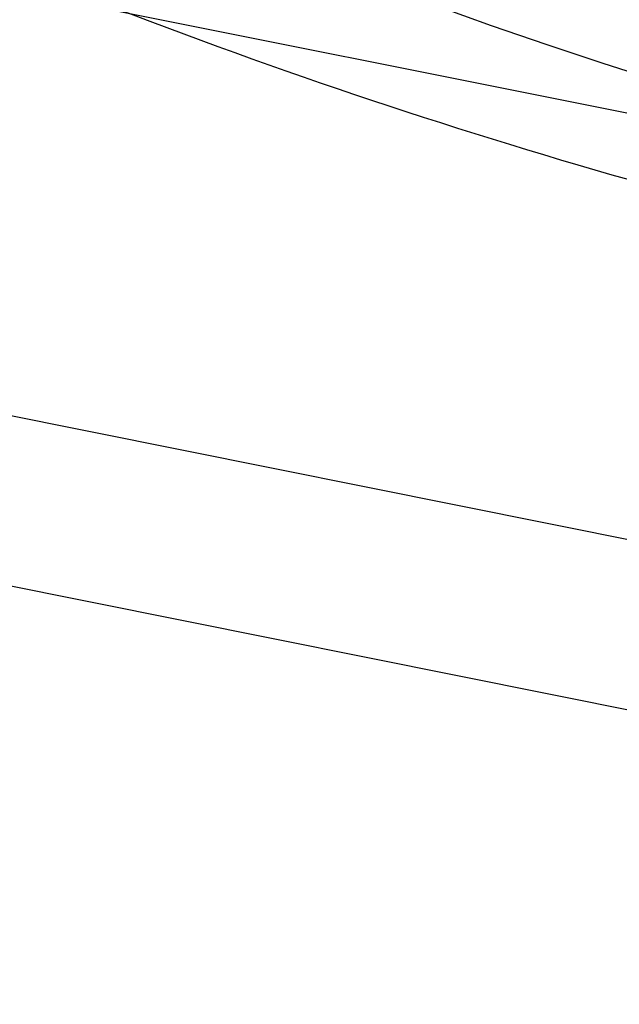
# Model space of a CAD drawing. Header units: millimetres. Extents: x 591 to 936, y 334 to 746.
# Tile 180 of 256: x 634.729 to 634.985, y 673.984 to 674.405. Entities that reach past the tile are written whole.
import ezdxf

# ---------------------------------------------------------------- set-up
doc = ezdxf.new("R2010")
doc.units = ezdxf.units.MM

msp = doc.modelspace()

# ---------------------------------------------------------------- linework, layer by layer
at = {"color": 7, "linetype": 'Continuous', "lineweight": 25}
for p, q in [((634.66755, 674.42932), (636.85131, 673.99071)), ((637.01859, 673.77484), (634.60655, 674.2593)), ((639.09881, 673.28433), (634.59517, 674.18889))]:
    msp.add_line(p, q, dxfattribs=at)
msp.add_circle((635.61255, 676.33863), 2.05258, dxfattribs=at)
for centre, radius, start, end in [((635.72556, 677.03879), 3.24969, 68.9076, 248.08493), ((635.72614, 677.04225), 2.99972, 68.90762, 248.08492), ((635.71476, 676.97184), 2.99972, 68.90762, 248.08492)]:
    msp.add_arc(centre, radius, start, end, dxfattribs=at)
msp.add_open_spline([(637.62353, 678.2683), (637.51166, 678.39295), (637.28907, 678.64095), (636.87149, 678.91872), (636.4158, 679.10945), (635.93545, 679.20731), (635.44991, 679.2078), (634.97623, 679.11756), (634.53071, 678.93678), (634.12753, 678.67754), (633.78221, 678.3444), (633.50407, 677.95269), (633.30749, 677.5125), (633.19618, 677.03988), (633.18134, 676.5508), (633.26105, 676.06193), (633.43966, 675.59653), (633.70791, 675.17115), (634.05928, 674.81106), (634.47347, 674.52768), (634.93126, 674.33699), (635.41215, 674.2382), (635.89808, 674.23756), (636.37317, 674.32787), (636.81929, 674.50891), (637.22356, 674.76929), (637.56928, 675.10354), (637.84708, 675.49622), (638.04332, 675.93782), (638.15346, 676.41057), (638.16747, 676.90093), (638.08543, 677.38868), (637.90987, 677.85844), (637.71898, 678.13168), (637.62353, 678.2683)], degree=3, knots=[0, 0, 0, 0, 0.032164, 0.063997, 0.09565, 0.126868, 0.157798, 0.188627, 0.219188, 0.249873, 0.280417, 0.311085, 0.341881, 0.372745, 0.404071, 0.435576, 0.467583, 0.499483, 0.531813, 0.563836, 0.595524, 0.626731, 0.657824, 0.688556, 0.719337, 0.750017, 0.780646, 0.811429, 0.842125, 0.873175, 0.904372, 0.935987, 0.967992, 1, 1, 1, 1], dxfattribs=at)

doc.saveas('drawing.dxf')
